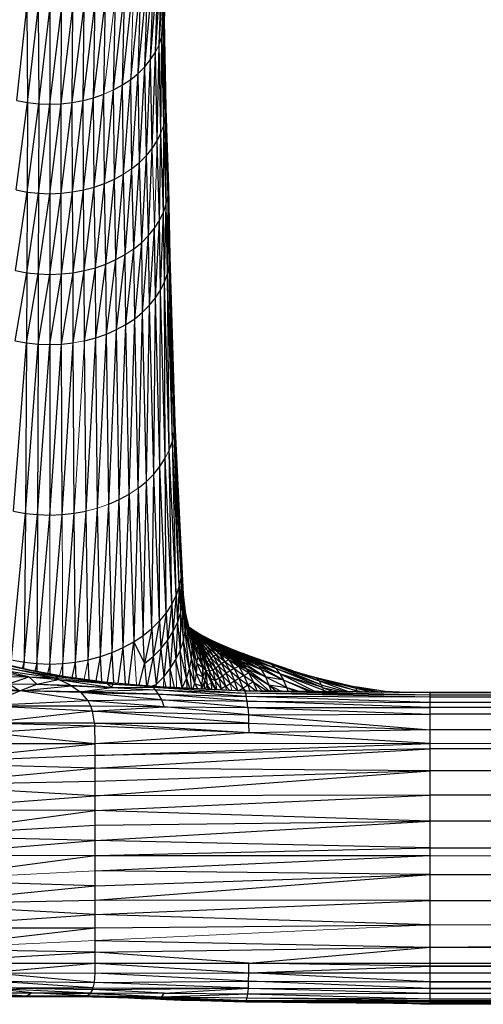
# Model space of a CAD drawing. Header units: millimetres. Extents: x 0 to 1300, y 1 to 464.
# Tile 8 of 52: x 336 to 393, y 1 to 121. Entities that reach past the tile are written whole.
import ezdxf

# ---------------------------------------------------------------- set-up
doc = ezdxf.new("R2010")
doc.units = ezdxf.units.MM

msp = doc.modelspace()

# ---------------------------------------------------------------- linework, layer by layer
at = {"color": 7, "linetype": 'Continuous', "lineweight": 25}
for p, q in [((353.79, 120.04), (354.32, 132.99)), ((354.32, 132.99), (353.86, 121.05)), ((353.58, 119.05), (354.25, 131.95)), ((353.79, 120.04), (354.25, 131.95)), ((353.25, 118.07), (354.04, 130.93)), ((353.58, 119.05), (354.04, 130.93)), ((352.2, 116.21), (353.21, 128.94)), ((352.78, 117.12), (353.69, 129.92)), ((352.78, 117.12), (353.21, 128.94)), ((353.25, 118.07), (353.69, 129.92)), ((351.5, 115.34), (352.61, 127.99)), ((352.2, 116.21), (352.61, 127.99)), ((350.69, 114.53), (351.88, 127.1)), ((351.5, 115.34), (351.88, 127.1)), ((348.75, 113.11), (350.1, 125.49)), ((349.77, 113.78), (351.04, 126.26)), ((350.69, 114.53), (351.04, 126.26)), ((347.65, 112.51), (349.05, 124.79)), ((347.65, 112.51), (347.91, 124.17)), ((348.75, 113.11), (349.05, 124.79)), ((342.6, 110.97), (344.07, 122.84)), ((343.93, 111.22), (345.4, 123.2)), ((343.93, 111.22), (344.07, 122.84)), ((345.23, 111.56), (346.69, 123.64)), ((345.23, 111.56), (345.4, 123.2)), ((346.47, 112), (346.69, 123.64)), ((335.82, 111.21), (337.06, 122.58)), ((337.06, 122.58), (337.15, 110.97)), ((337.15, 110.97), (338.46, 122.42)), ((338.46, 122.42), (338.51, 110.82)), ((338.51, 110.82), (339.88, 122.37)), ((339.88, 110.77), (341.29, 122.43)), ((339.88, 122.37), (339.88, 110.77)), ((341.24, 110.82), (342.69, 122.58)), ((341.24, 110.82), (341.29, 122.43)), ((342.6, 110.97), (342.69, 122.58)), ((353.79, 120.04), (353.86, 121.05)), ((354.01, 109.24), (353.86, 121.05)), ((353.86, 121.05), (354.08, 110.26)), ((353.58, 119.05), (353.79, 120.04)), ((353.8, 108.23), (353.79, 120.04)), ((354.01, 109.24), (353.79, 120.04)), ((352.99, 106.27), (353.25, 118.07)), ((353.25, 118.07), (353.58, 119.05)), ((353.46, 107.24), (353.25, 118.07)), ((353.46, 107.24), (353.58, 119.05)), ((353.8, 108.23), (353.58, 119.05)), ((352.2, 116.21), (352.78, 117.12)), ((352.39, 105.35), (352.78, 117.12)), ((352.99, 106.27), (352.78, 117.12)), ((351.5, 115.34), (352.2, 116.21)), ((351.68, 104.47), (352.2, 116.21)), ((352.39, 105.35), (352.2, 116.21)), ((349.77, 113.78), (350.69, 114.53)), ((349.92, 102.88), (350.69, 114.53)), ((350.69, 114.53), (351.5, 115.34)), ((350.86, 103.64), (350.69, 114.53)), ((350.86, 103.64), (351.5, 115.34)), ((351.68, 104.47), (351.5, 115.34)), ((348.75, 113.11), (349.77, 113.78)), ((348.89, 102.2), (349.77, 113.78)), ((349.92, 102.88), (349.77, 113.78)), ((345.23, 111.56), (346.47, 112)), ((345.31, 100.63), (346.47, 112)), ((346.57, 101.07), (346.47, 112)), ((346.57, 101.07), (347.65, 112.51)), ((347.65, 112.51), (348.75, 113.11)), ((347.77, 101.59), (347.65, 112.51)), ((347.77, 101.59), (348.75, 113.11)), ((348.89, 102.2), (348.75, 113.11)), ((335.75, 100.27), (337.15, 110.97)), ((335.82, 111.21), (337.15, 110.97)), ((337.15, 110.97), (337.11, 100.02)), ((337.11, 100.02), (338.51, 110.82)), ((337.15, 110.97), (338.51, 110.82)), ((338.51, 110.82), (338.48, 99.87)), ((338.51, 110.82), (339.88, 110.77)), ((339.87, 99.82), (341.24, 110.82)), ((339.88, 110.77), (341.24, 110.82)), ((341.24, 110.82), (342.6, 110.97)), ((341.27, 99.87), (341.24, 110.82)), ((341.27, 99.87), (342.6, 110.97)), ((342.6, 110.97), (343.93, 111.22)), ((342.64, 100.03), (342.6, 110.97)), ((342.64, 100.03), (343.93, 111.22)), ((343.93, 111.22), (345.23, 111.56)), ((344, 100.28), (343.93, 111.22)), ((344, 100.28), (345.23, 111.56)), ((345.31, 100.63), (345.23, 111.56)), ((338.48, 99.87), (339.88, 110.77)), ((339.88, 110.77), (339.87, 99.82)), ((354.01, 109.24), (354.08, 110.26)), ((354.34, 99.59), (354.08, 110.26)), ((354.08, 110.26), (354.41, 100.63)), ((353.8, 108.23), (354.01, 109.24)), ((354.12, 98.55), (354.01, 109.24)), ((354.34, 99.59), (354.01, 109.24)), ((352.99, 106.27), (353.46, 107.24)), ((353.29, 96.55), (353.46, 107.24)), ((353.77, 97.54), (353.46, 107.24)), ((353.77, 97.54), (353.8, 108.23)), ((354.12, 98.55), (353.8, 108.23)), ((352.39, 105.35), (352.99, 106.27)), ((353.29, 96.55), (352.99, 106.27)), ((351.68, 104.47), (352.39, 105.35)), ((351.96, 94.7), (352.39, 105.35)), ((349.92, 102.88), (350.86, 103.64)), ((350.16, 93.08), (350.86, 103.64)), ((350.86, 103.64), (351.68, 104.47)), ((351.11, 93.86), (350.86, 103.64)), ((351.11, 93.86), (351.68, 104.47)), ((351.96, 94.7), (351.68, 104.47)), ((349.1, 92.38), (349.92, 102.88)), ((350.16, 93.08), (349.92, 102.88)), ((346.57, 101.07), (347.77, 101.59)), ((346.73, 91.22), (347.77, 101.59)), ((347.77, 101.59), (348.89, 102.2)), ((347.95, 91.76), (347.77, 101.59)), ((347.95, 91.76), (348.89, 102.2)), ((349.1, 92.38), (348.89, 102.2)), ((335.66, 90.41), (337.11, 100.02)), ((335.75, 100.27), (337.11, 100.02)), ((337.11, 100.02), (337.04, 90.15)), ((337.11, 100.02), (338.48, 99.87)), ((341.27, 99.87), (342.64, 100.03)), ((341.3, 90), (342.64, 100.03)), ((342.64, 100.03), (344, 100.28)), ((342.71, 90.16), (342.64, 100.03)), ((342.71, 90.16), (344, 100.28)), ((344, 100.28), (345.31, 100.63)), ((344.09, 90.42), (344, 100.28)), ((344.09, 90.42), (345.31, 100.63)), ((345.31, 100.63), (346.57, 101.07)), ((345.44, 90.77), (345.31, 100.63)), ((345.44, 90.77), (346.57, 101.07)), ((346.73, 91.22), (346.57, 101.07)), ((354.48, 91.1), (354.41, 100.63)), ((354.41, 100.63), (354.55, 92.16)), ((337.04, 90.15), (338.48, 99.87)), ((338.48, 99.87), (338.45, 90)), ((338.45, 90), (339.87, 99.82)), ((338.48, 99.87), (339.87, 99.82)), ((339.87, 99.82), (341.27, 99.87)), ((339.87, 89.94), (341.27, 99.87)), ((339.87, 99.82), (339.87, 89.94)), ((341.3, 90), (341.27, 99.87)), ((354.12, 98.55), (354.34, 99.59)), ((354.27, 90.06), (354.34, 99.59)), ((354.48, 91.1), (354.34, 99.59)), ((353.29, 96.55), (353.77, 97.54)), ((353.43, 88.04), (353.77, 97.54)), ((353.77, 97.54), (354.12, 98.55)), ((353.91, 89.03), (353.77, 97.54)), ((353.91, 89.03), (354.12, 98.55)), ((354.27, 90.06), (354.12, 98.55)), ((352.69, 95.6), (353.29, 96.55)), ((352.81, 87.08), (353.29, 96.55)), ((353.43, 88.04), (353.29, 96.55)), ((351.96, 94.7), (352.69, 95.6)), ((352.08, 86.17), (352.69, 95.6)), ((352.81, 87.08), (352.69, 95.6)), ((351.11, 93.86), (351.96, 94.7)), ((351.22, 85.32), (351.96, 94.7)), ((352.08, 86.17), (351.96, 94.7)), ((349.19, 83.82), (350.16, 93.08)), ((350.16, 93.08), (351.11, 93.86)), ((350.26, 84.53), (350.16, 93.08)), ((350.26, 84.53), (351.11, 93.86)), ((351.22, 85.32), (351.11, 93.86)), ((346.73, 91.22), (347.95, 91.76)), ((346.8, 82.65), (347.95, 91.76)), ((347.95, 91.76), (349.1, 92.38)), ((348.03, 83.2), (347.95, 91.76)), ((348.03, 83.2), (349.1, 92.38)), ((349.19, 83.82), (349.1, 92.38)), ((354.48, 91.1), (354.55, 92.16)), ((355.09, 70.65), (354.55, 92.16)), ((354.55, 92.16), (355.16, 71.75)), ((335.66, 90.41), (337.04, 90.15)), ((342.71, 90.16), (344.09, 90.42)), ((342.74, 81.58), (344.09, 90.42)), ((344.09, 90.42), (345.44, 90.77)), ((344.13, 81.84), (344.09, 90.42)), ((344.13, 81.84), (345.44, 90.77)), ((345.44, 90.77), (346.73, 91.22)), ((345.49, 82.2), (345.44, 90.77)), ((345.49, 82.2), (346.73, 91.22)), ((346.8, 82.65), (346.73, 91.22)), ((354.27, 90.06), (354.48, 91.1)), ((354.86, 69.57), (354.48, 91.1)), ((355.09, 70.65), (354.48, 91.1)), ((335.61, 81.83), (337.04, 90.15)), ((337.04, 90.15), (337.01, 81.57)), ((337.01, 81.57), (338.45, 90)), ((337.04, 90.15), (338.45, 90)), ((338.45, 90), (338.44, 81.42)), ((338.44, 81.42), (339.87, 89.94)), ((338.45, 90), (339.87, 89.94)), ((339.87, 89.94), (341.3, 90)), ((339.87, 81.36), (341.3, 90)), ((339.87, 89.94), (339.87, 81.36)), ((341.3, 90), (342.71, 90.16)), ((341.31, 81.42), (341.3, 90)), ((341.31, 81.42), (342.71, 90.16)), ((342.74, 81.58), (342.71, 90.16)), ((353.91, 89.03), (354.27, 90.06)), ((354.49, 68.5), (354.27, 90.06)), ((354.86, 69.57), (354.27, 90.06)), ((352.81, 87.08), (353.43, 88.04)), ((353.35, 66.46), (353.43, 88.04)), ((353.43, 88.04), (353.91, 89.03)), ((353.99, 67.46), (353.43, 88.04)), ((353.99, 67.46), (353.91, 89.03)), ((354.49, 68.5), (353.91, 89.03)), ((352.08, 86.17), (352.81, 87.08)), ((352.58, 65.51), (352.81, 87.08)), ((353.35, 66.46), (352.81, 87.08)), ((351.22, 85.32), (352.08, 86.17)), ((351.69, 64.63), (352.08, 86.17)), ((352.58, 65.51), (352.08, 86.17)), ((349.19, 83.82), (350.26, 84.53)), ((349.58, 63.07), (350.26, 84.53)), ((350.26, 84.53), (351.22, 85.32)), ((350.69, 63.81), (350.26, 84.53)), ((350.69, 63.81), (351.22, 85.32)), ((351.69, 64.63), (351.22, 85.32)), ((346.8, 82.65), (348.03, 83.2)), ((347.08, 61.85), (348.03, 83.2)), ((348.03, 83.2), (349.19, 83.82)), ((348.37, 62.42), (348.03, 83.2)), ((348.37, 62.42), (349.19, 83.82)), ((349.58, 63.07), (349.19, 83.82)), ((344.13, 81.84), (345.49, 82.2)), ((344.31, 61.01), (345.49, 82.2)), ((345.49, 82.2), (346.8, 82.65)), ((345.72, 61.38), (345.49, 82.2)), ((345.72, 61.38), (346.8, 82.65)), ((347.08, 61.85), (346.8, 82.65)), ((335.43, 61), (337.01, 81.57)), ((335.61, 81.83), (337.01, 81.57)), ((337.01, 81.57), (336.89, 60.73)), ((336.89, 60.73), (338.44, 81.42)), ((337.01, 81.57), (338.44, 81.42)), ((338.44, 81.42), (338.37, 60.57)), ((338.37, 60.57), (339.87, 81.36)), ((338.44, 81.42), (339.87, 81.36)), ((339.87, 81.36), (341.31, 81.42)), ((339.87, 60.51), (341.31, 81.42)), ((339.87, 81.36), (339.87, 60.51)), ((341.31, 81.42), (342.74, 81.58)), ((341.37, 60.57), (341.31, 81.42)), ((341.37, 60.57), (342.74, 81.58)), ((342.85, 60.74), (342.74, 81.58)), ((344.31, 61.01), (344.13, 81.84)), ((355.09, 70.65), (355.16, 71.75)), ((355.16, 71.75), (355.95, 53.01)), ((355.16, 71.75), (356.03, 54.17)), ((354.86, 69.57), (355.09, 70.65)), ((355.71, 51.86), (355.09, 70.65)), ((355.95, 53.01), (355.09, 70.65)), ((354.49, 68.5), (354.86, 69.57)), ((355.32, 50.73), (354.86, 69.57)), ((355.71, 51.86), (354.86, 69.57)), ((353.35, 66.46), (353.99, 67.46)), ((354.11, 48.58), (353.99, 67.46)), ((354.79, 49.63), (353.99, 67.46)), ((354.79, 49.63), (354.49, 68.5)), ((355.32, 50.73), (354.49, 68.5)), ((352.58, 65.51), (353.35, 66.46)), ((353.3, 47.58), (353.35, 66.46)), ((354.11, 48.58), (353.35, 66.46)), ((351.69, 64.63), (352.58, 65.51)), ((352.36, 46.64), (352.58, 65.51)), ((353.3, 47.58), (352.58, 65.51)), ((350.69, 63.81), (351.69, 64.63)), ((351.3, 45.78), (351.69, 64.63)), ((352.36, 46.64), (351.69, 64.63)), ((348.37, 62.42), (349.58, 63.07)), ((348.85, 44.31), (349.58, 63.07)), ((349.58, 63.07), (350.13, 45)), ((350.69, 63.81), (350.13, 45)), ((350.69, 63.81), (351.3, 45.78)), ((346.05, 43.21), (347.08, 61.85)), ((347.08, 61.85), (348.37, 62.42)), ((347.49, 43.71), (347.08, 61.85)), ((347.49, 43.71), (348.37, 62.42)), ((348.85, 44.31), (348.37, 62.42)), ((335.18, 42.81), (336.89, 60.73)), ((335.43, 61), (336.89, 60.73)), ((336.89, 60.73), (336.72, 42.53)), ((336.72, 42.53), (338.37, 60.57)), ((336.89, 60.73), (338.37, 60.57)), ((338.37, 60.57), (338.29, 42.35)), ((338.29, 42.35), (339.87, 60.51)), ((338.37, 60.57), (339.87, 60.51)), ((339.87, 60.51), (341.37, 60.57)), ((339.87, 42.29), (341.37, 60.57)), ((341.37, 60.57), (342.85, 60.74)), ((341.45, 42.35), (342.85, 60.74)), ((342.85, 60.74), (344.31, 61.01)), ((343.02, 42.53), (342.85, 60.74)), ((343.02, 42.53), (344.31, 61.01)), ((344.56, 42.82), (344.31, 61.01)), ((344.56, 42.82), (345.72, 61.38)), ((346.05, 43.21), (345.72, 61.38)), ((355.95, 53.01), (355.71, 51.86)), ((355.95, 53.01), (355.87, 48.48)), ((355.95, 53.01), (356.03, 54.17)), ((355.95, 53.01), (356.11, 49.64)), ((356.11, 49.64), (356.03, 54.17)), ((356.03, 54.17), (356.19, 50.81)), ((355.71, 51.86), (355.32, 50.73)), ((355.71, 51.86), (355.48, 47.34)), ((355.71, 51.86), (355.87, 48.48)), ((355.32, 50.73), (354.79, 49.63)), ((355.32, 50.73), (354.94, 46.24)), ((355.32, 50.73), (355.48, 47.34)), ((356.11, 49.64), (356.19, 50.81)), ((356.48, 48.41), (356.16, 51.43)), ((356.45, 46.3), (356.19, 50.81)), ((356.53, 47.48), (356.19, 50.81)), ((356.19, 50.81), (356.48, 48.41)), ((354.79, 49.63), (354.11, 48.58)), ((354.79, 49.63), (354.26, 45.17)), ((354.79, 49.63), (354.94, 46.24)), ((355.87, 48.48), (356.11, 49.64)), ((356.21, 45.12), (356.11, 49.64)), ((356.11, 49.64), (356.45, 46.3)), ((354.11, 48.58), (353.3, 47.58)), ((354.11, 48.58), (353.44, 44.16)), ((354.11, 48.58), (354.26, 45.17)), ((355.48, 47.34), (355.87, 48.48)), ((355.87, 48.48), (355.82, 43.97)), ((355.87, 48.48), (356.21, 45.12)), ((357.08, 46.14), (356.45, 48.74)), ((357.31, 44.94), (356.46, 48.65)), ((356.53, 47.48), (356.48, 48.41)), ((356.57, 47.23), (356.48, 48.41)), ((357.27, 44.11), (356.48, 48.41)), ((356.48, 48.41), (357.31, 44.94)), ((353.3, 47.58), (352.36, 46.64)), ((353.3, 47.58), (352.5, 43.22)), ((353.3, 47.58), (353.44, 44.16)), ((354.94, 46.24), (355.48, 47.34)), ((355.48, 47.34), (355.29, 42.85)), ((355.48, 47.34), (355.82, 43.97)), ((356.45, 46.3), (356.53, 47.48)), ((356.45, 46.3), (356.57, 47.23)), ((356.57, 47.23), (356.53, 47.48)), ((357.19, 42.9), (356.57, 47.23)), ((356.57, 47.23), (357.27, 44.11)), ((350.13, 45), (351.3, 45.78)), ((351.3, 45.78), (352.36, 46.64)), ((351.44, 42.35), (351.3, 45.78)), ((352.36, 46.64), (351.44, 42.35)), ((352.36, 46.64), (352.5, 43.22)), ((354.26, 45.17), (354.94, 46.24)), ((354.94, 46.24), (354.61, 41.77)), ((354.94, 46.24), (355.29, 42.85)), ((356.21, 45.12), (356.45, 46.3)), ((356.96, 41.7), (356.45, 46.3)), ((356.45, 46.3), (357.19, 42.9)), ((357.07, 46.67), (356.92, 46.78)), ((357.55, 46.26), (356.92, 46.77)), ((357.73, 46.21), (356.93, 46.77)), ((356.93, 46.73), (356.98, 46.69)), ((356.93, 46.73), (356.98, 46.69)), ((357.38, 45.59), (356.94, 46.72)), ((356.94, 46.71), (357.58, 46.1)), ((357.58, 46.1), (356.98, 46.69)), ((356.98, 46.69), (358, 45.82)), ((356.98, 46.69), (357.55, 46.26)), ((356.98, 46.59), (357.37, 46.16)), ((357.74, 44.39), (356.98, 46.52)), ((357.29, 46.15), (357.03, 46.47)), ((357.16, 46.28), (357.04, 46.46)), ((357.04, 46.44), (357.67, 45.25)), ((357.55, 46.26), (357.07, 46.67)), ((358.21, 45.82), (357.07, 46.67)), ((357.73, 46.21), (357.07, 46.67)), ((357.07, 46.42), (357.29, 46.15)), ((357.31, 44.94), (357.08, 46.14)), ((357.97, 43.17), (357.08, 46.14)), ((357.74, 44.39), (357.08, 46.14)), ((357.1, 46.31), (357.99, 44.47)), ((357.16, 46.28), (357.51, 45.82)), ((357.16, 46.28), (357.85, 45.03)), ((357.16, 46.28), (357.29, 46.15)), ((357.29, 46.15), (357.37, 46.16)), ((357.51, 45.82), (357.29, 46.15)), ((357.29, 46.15), (358.14, 45.1)), ((357.85, 45.03), (357.29, 45.98)), ((357.46, 45.69), (357.3, 45.96)), ((357.46, 45.69), (357.34, 45.88)), ((357.37, 46.16), (358.14, 45.1)), ((357.37, 46.16), (358.25, 45.26)), ((357.37, 46.16), (357.58, 46.1)), ((357.98, 46.07), (357.39, 46.45)), ((358.49, 45.75), (357.4, 46.44)), ((357.85, 45.03), (357.51, 45.82)), ((358.06, 44.92), (357.51, 45.82)), ((357.51, 45.82), (358.8, 43.98)), ((357.51, 45.82), (358.14, 45.1)), ((358, 45.82), (357.55, 46.26)), ((358.66, 45.41), (357.55, 46.26)), ((357.55, 46.26), (358.21, 45.82)), ((358.25, 45.26), (357.58, 46.1)), ((357.58, 46.1), (358.42, 45.36)), ((357.58, 46.1), (358, 45.82)), ((358.21, 45.82), (357.73, 46.21)), ((358.97, 45.39), (357.73, 46.21)), ((358.49, 45.75), (357.73, 46.21)), ((358.49, 45.75), (357.98, 46.07)), ((358.86, 45.58), (357.98, 46.07)), ((358.42, 45.36), (358, 45.82)), ((358, 45.82), (359.09, 44.96)), ((358, 45.82), (358.66, 45.41)), ((358.66, 45.41), (358.21, 45.82)), ((359.42, 45), (358.21, 45.82)), ((358.21, 45.82), (358.97, 45.39)), ((348.85, 44.31), (350.13, 45)), ((349.5, 39.84), (350.13, 45)), ((350.13, 45), (351.44, 42.35)), ((353.44, 44.16), (354.26, 45.17)), ((354.26, 45.17), (353.8, 40.75)), ((354.26, 45.17), (354.61, 41.77)), ((355.82, 43.97), (356.21, 45.12)), ((356.58, 40.52), (356.21, 45.12)), ((356.96, 41.7), (356.21, 45.12)), ((357.27, 44.11), (357.31, 44.94)), ((357.86, 42.39), (357.31, 44.94)), ((357.31, 44.94), (357.97, 43.17)), ((357.74, 44.39), (357.38, 45.59)), ((357.38, 45.59), (358.11, 44.13)), ((357.38, 45.59), (357.99, 44.47)), ((357.46, 45.69), (357.45, 45.67)), ((357.51, 45.56), (357.46, 45.69)), ((357.67, 45.25), (357.99, 44.47)), ((357.85, 45.03), (358.24, 43.73)), ((357.85, 45.03), (358.56, 43.25)), ((357.85, 45.03), (359.1, 42.53)), ((357.85, 45.03), (358.54, 43.98)), ((357.85, 45.03), (358.06, 44.92)), ((357.85, 45.03), (358.48, 44.09)), ((358.48, 44.09), (358.06, 44.92)), ((358.06, 44.92), (358.8, 43.98)), ((358.14, 45.1), (358.25, 45.26)), ((358.99, 44.18), (358.14, 45.1)), ((358.14, 45.1), (358.8, 43.98)), ((358.25, 45.26), (358.42, 45.36)), ((358.99, 44.18), (358.25, 45.26)), ((358.25, 45.26), (359.21, 44.36)), ((359.21, 44.36), (358.42, 45.36)), ((358.42, 45.36), (359.49, 44.49)), ((358.42, 45.36), (359.09, 44.96)), ((358.97, 45.39), (358.49, 45.75)), ((359.82, 44.95), (358.49, 45.75)), ((359.35, 45.29), (358.49, 45.75)), ((359.09, 44.96), (358.66, 45.41)), ((359.84, 44.57), (358.66, 45.41)), ((358.66, 45.41), (359.42, 45)), ((359.84, 45.1), (358.85, 45.59)), ((359.35, 45.29), (358.86, 45.58)), ((360.32, 44.83), (358.86, 45.58)), ((359.84, 45.1), (358.86, 45.58)), ((359.42, 45), (358.97, 45.39)), ((360.26, 44.59), (358.97, 45.39)), ((358.97, 45.39), (359.82, 44.95)), ((359.49, 44.49), (359.09, 44.96)), ((359.09, 44.96), (360.24, 44.12)), ((359.09, 44.96), (359.84, 44.57)), ((359.82, 44.95), (359.35, 45.29)), ((359.35, 45.29), (362.59, 43.43)), ((360.32, 44.83), (359.35, 45.29)), ((362.21, 43.78), (359.35, 45.29)), ((359.84, 44.57), (359.42, 45)), ((360.68, 44.19), (359.42, 45)), ((359.42, 45), (360.26, 44.59)), ((360.94, 44.61), (359.71, 45.16)), ((360.26, 44.59), (359.82, 44.95)), ((362.96, 43.05), (359.82, 44.95)), ((359.82, 44.95), (362.59, 43.43)), ((359.84, 45.1), (360.32, 44.83)), ((361.38, 44.37), (359.84, 45.1)), ((360.94, 44.61), (359.84, 45.1)), ((360.24, 44.12), (359.84, 44.57)), ((361.07, 43.76), (359.84, 44.57)), ((359.84, 44.57), (360.68, 44.19)), ((360.68, 44.19), (360.26, 44.59)), ((363.3, 42.64), (360.26, 44.59)), ((360.26, 44.59), (362.96, 43.05)), ((361.81, 44.09), (360.32, 44.83)), ((361.38, 44.37), (360.32, 44.83)), ((360.68, 44.73), (363.78, 43.46)), ((364.14, 43.25), (360.84, 44.66)), ((360.94, 44.61), (361.38, 44.37)), ((360.94, 44.61), (364.48, 43)), ((364.14, 43.25), (360.94, 44.61)), ((346.05, 43.21), (347.49, 43.71)), ((346.92, 40.07), (347.49, 43.71)), ((347.49, 43.71), (348.85, 44.31)), ((347.72, 40), (347.49, 43.71)), ((348.25, 39.95), (348.85, 44.31)), ((349.14, 39.87), (348.85, 44.31)), ((352.5, 43.22), (353.44, 44.16)), ((353.44, 44.16), (352.87, 39.79)), ((353.44, 44.16), (353.8, 40.75)), ((355.29, 42.85), (355.82, 43.97)), ((356.58, 40.52), (355.82, 43.97)), ((356.06, 39.4), (355.82, 43.97)), ((357.19, 42.9), (357.27, 44.11)), ((357.27, 44.11), (357.78, 41.15)), ((357.27, 44.11), (357.86, 42.39)), ((357.97, 43.17), (357.74, 44.39)), ((357.74, 44.39), (358.48, 42.66)), ((357.74, 44.39), (358.11, 44.13)), ((358.11, 44.13), (357.99, 44.47)), ((358.17, 43.89), (358.11, 44.13)), ((358.24, 43.73), (358.17, 43.89)), ((358.24, 43.73), (358.22, 43.7)), ((358.36, 43.15), (358.24, 43.73)), ((358.48, 44.09), (358.54, 43.98)), ((359.36, 42.79), (358.48, 44.09)), ((358.48, 44.09), (358.8, 43.98)), ((358.54, 43.98), (359.36, 42.79)), ((358.54, 43.98), (359.1, 42.53)), ((358.99, 44.18), (358.8, 43.98)), ((359.36, 42.79), (358.8, 43.98)), ((358.99, 44.18), (359.21, 44.36)), ((358.99, 44.18), (359.62, 43.04)), ((359.9, 43.27), (358.99, 44.18)), ((359.21, 44.36), (359.49, 44.49)), ((359.9, 43.27), (359.21, 44.36)), ((359.21, 44.36), (360.23, 43.48)), ((360.23, 43.48), (359.49, 44.49)), ((359.49, 44.49), (360.61, 43.64)), ((359.49, 44.49), (360.24, 44.12)), ((359.9, 43.27), (360.23, 43.48)), ((360.23, 43.48), (360.61, 43.64)), ((360.88, 42.36), (360.23, 43.48)), ((360.23, 43.48), (361.3, 42.6)), ((360.61, 43.64), (360.24, 44.12)), ((360.24, 44.12), (361.43, 43.3)), ((360.24, 44.12), (361.07, 43.76)), ((361.3, 42.6), (360.61, 43.64)), ((360.61, 43.64), (360.87, 43.45)), ((360.61, 43.64), (361.43, 43.3)), ((361.07, 43.76), (360.68, 44.19)), ((363.63, 42.19), (360.68, 44.19)), ((360.68, 44.19), (363.3, 42.64)), ((361.3, 42.6), (360.87, 43.45)), ((360.87, 43.45), (361.78, 42.81)), ((360.87, 43.45), (361.43, 43.3)), ((361.43, 43.3), (361.07, 43.76)), ((363.94, 41.71), (361.07, 43.76)), ((361.07, 43.76), (363.63, 42.19)), ((361.38, 44.37), (361.81, 44.09)), ((364.81, 42.71), (361.38, 44.37)), ((364.48, 43), (361.38, 44.37)), ((361.81, 44.09), (362.21, 43.78)), ((365.13, 42.39), (361.81, 44.09)), ((364.81, 42.71), (361.81, 44.09)), ((362.18, 44.11), (363.4, 43.64)), ((362.21, 43.78), (362.59, 43.43)), ((365.43, 42.03), (362.21, 43.78)), ((365.13, 42.39), (362.21, 43.78)), ((362.59, 43.43), (362.96, 43.05)), ((362.59, 43.43), (365.72, 41.63)), ((365.43, 42.03), (362.59, 43.43)), ((363.4, 43.64), (363.78, 43.46)), ((367, 42.24), (363.4, 43.64)), ((363.4, 43.64), (366.4, 42.56)), ((363.78, 43.46), (364.14, 43.25)), ((367, 42.24), (363.78, 43.46)), ((341.05, 40.74), (331.32, 42.84)), ((337.43, 41.54), (332.89, 42.62)), ((335.18, 42.81), (336.72, 42.53)), ((336.72, 42.53), (336.5, 41.77)), ((336.7, 41.72), (336.72, 42.53)), ((336.72, 42.53), (338.29, 42.35)), ((338.29, 42.35), (338.03, 41.43)), ((338.29, 42.35), (338.27, 41.39)), ((338.29, 42.35), (339.87, 42.29)), ((339.87, 42.29), (339.57, 41.15)), ((339.87, 42.29), (341.45, 42.35)), ((339.87, 42.29), (339.87, 41.1)), ((341.45, 42.35), (343.02, 42.53)), ((341.48, 40.8), (341.45, 42.35)), ((342.61, 40.63), (343.02, 42.53)), ((343.02, 42.53), (344.56, 42.82)), ((343.08, 40.57), (343.02, 42.53)), ((344.56, 42.82), (346.05, 43.21)), ((344.67, 40.36), (344.56, 42.82)), ((345.53, 40.25), (346.05, 43.21)), ((346.22, 40.16), (346.05, 43.21)), ((350.81, 39.72), (351.44, 42.35)), ((351.44, 42.35), (352.5, 43.22)), ((351.44, 42.35), (351.7, 39.65)), ((352.5, 43.22), (351.77, 39.64)), ((352.5, 43.22), (352.87, 39.79)), ((354.61, 41.77), (355.29, 42.85)), ((356.06, 39.4), (355.29, 42.85)), ((356.96, 41.7), (357.19, 42.9)), ((357.19, 42.9), (357.56, 39.93)), ((357.19, 42.9), (357.78, 41.15)), ((357.86, 42.39), (357.78, 41.15)), ((357.86, 42.39), (357.97, 43.17)), ((357.86, 42.39), (358.59, 40.72)), ((357.86, 42.39), (358.58, 41.86)), ((357.97, 43.17), (358.58, 41.86)), ((358.48, 42.66), (358.36, 43.15)), ((358.58, 41.86), (358.48, 42.66)), ((358.53, 42.31), (358.51, 42.41)), ((358.53, 42.31), (358.52, 42.3)), ((358.53, 42.31), (358.56, 43.25)), ((358.57, 41.9), (358.53, 42.31)), ((358.53, 42.31), (358.97, 41.5)), ((358.56, 43.25), (358.97, 41.5)), ((358.56, 43.25), (359.39, 41.44)), ((359.1, 42.53), (359.36, 42.79)), ((359.1, 42.53), (359.39, 41.44)), ((359.1, 42.53), (359.8, 41.55)), ((359.36, 42.79), (359.62, 43.04)), ((359.8, 41.55), (359.36, 42.79)), ((360.15, 41.83), (359.36, 42.79)), ((359.9, 43.27), (359.62, 43.04)), ((360.15, 41.83), (359.62, 43.04)), ((359.62, 43.04), (360.5, 42.1)), ((359.9, 43.27), (360.5, 42.1)), ((360.88, 42.36), (359.9, 43.27)), ((360.88, 42.36), (360.5, 42.1)), ((360.88, 42.36), (361.3, 42.6)), ((360.88, 42.36), (361.45, 41.17)), ((361.92, 41.47), (360.88, 42.36)), ((361.3, 42.6), (361.78, 42.81)), ((361.92, 41.47), (361.3, 42.6)), ((361.3, 42.6), (362.43, 41.75)), ((361.43, 43.3), (361.78, 42.81)), ((361.43, 43.3), (363.94, 41.71)), ((361.78, 42.81), (362.43, 41.75)), ((361.78, 42.81), (362.99, 41.99)), ((361.78, 42.81), (363.94, 41.71)), ((362.96, 43.05), (363.3, 42.64)), ((362.96, 43.05), (365.72, 41.63)), ((363.63, 42.19), (363.3, 42.64)), ((363.3, 42.64), (365.72, 41.63)), ((363.94, 41.71), (363.63, 42.19)), ((363.63, 42.19), (366.26, 40.74)), ((364.14, 43.25), (364.48, 43)), ((367, 42.24), (364.14, 43.25)), ((364.48, 43), (364.81, 42.71)), ((367.53, 41.76), (364.48, 43)), ((364.81, 42.71), (365.13, 42.39)), ((368.02, 41.12), (364.81, 42.71)), ((367.53, 41.76), (364.81, 42.71)), ((365.13, 42.39), (365.43, 42.03)), ((368.02, 41.12), (365.13, 42.39)), ((367, 42.24), (366.4, 42.56)), ((369.61, 41.48), (366.4, 42.56)), ((367, 42.24), (367.53, 41.76)), ((373.09, 39.76), (367, 42.24)), ((367, 42.24), (372.84, 40.24)), ((367, 42.24), (369.61, 41.48)), ((330.25, 41.7), (337.3, 40.74)), ((337.3, 40.74), (332.75, 41.75)), ((332.75, 41.75), (340.39, 40.6)), ((340.39, 40.6), (335.07, 41.74)), ((335.07, 41.74), (341.05, 40.74)), ((336.84, 41.65), (337.43, 41.54)), ((341.98, 40.71), (336.9, 41.63)), ((341.53, 40.77), (336.97, 41.62)), ((341.3, 40.76), (337.19, 41.57)), ((341.98, 40.71), (337.43, 41.54)), ((353.8, 40.75), (354.61, 41.77)), ((355.14, 39.44), (354.61, 41.77)), ((354.62, 39.47), (354.61, 41.77)), ((356.58, 40.52), (356.96, 41.7)), ((356.96, 41.7), (357.56, 39.93)), ((356.96, 41.7), (357.15, 39.34)), ((357.78, 41.15), (357.56, 39.93)), ((357.78, 41.15), (358.46, 39.59)), ((357.78, 41.15), (358.59, 40.72)), ((358.59, 40.72), (358.58, 41.86)), ((358.58, 41.83), (358.58, 41.85)), ((358.58, 41.83), (358.59, 40.72)), ((358.97, 41.5), (358.58, 41.83)), ((358.58, 41.83), (358.58, 41.82)), ((358.58, 41.83), (358.58, 41.82)), ((358.58, 41.83), (358.58, 41.82)), ((358.58, 41.83), (358.58, 41.82)), ((358.58, 41.83), (358.58, 41.82)), ((358.58, 41.83), (358.58, 41.82)), ((358.97, 41.5), (358.59, 40.72)), ((358.97, 41.5), (358.83, 40.24)), ((358.97, 41.5), (359.11, 39.72)), ((359.64, 39.99), (358.97, 41.5)), ((359.57, 40.5), (358.97, 41.5)), ((359.39, 41.44), (358.97, 41.5)), ((359.8, 41.55), (359.39, 41.44)), ((359.57, 40.5), (359.39, 41.44)), ((360.12, 40.27), (359.39, 41.44)), ((359.8, 41.55), (360.15, 41.83)), ((359.8, 41.55), (360.12, 40.27)), ((360.57, 40.57), (359.8, 41.55)), ((360.15, 41.83), (360.5, 42.1)), ((360.57, 40.57), (360.15, 41.83)), ((361, 40.87), (360.15, 41.83)), ((361, 40.87), (360.5, 42.1)), ((360.5, 42.1), (361.45, 41.17)), ((361, 40.87), (361.45, 41.17)), ((361.92, 41.47), (361.45, 41.17)), ((361.92, 39.92), (361.45, 41.17)), ((361.45, 41.17), (362.45, 40.26)), ((362.43, 41.75), (361.92, 41.47)), ((361.92, 41.47), (362.45, 40.26)), ((361.92, 41.47), (363, 40.59)), ((362.99, 41.99), (362.43, 41.75)), ((362.43, 41.75), (363, 40.59)), ((362.43, 41.75), (363.59, 40.92)), ((362.99, 41.99), (363.59, 40.92)), ((362.99, 41.99), (364.23, 41.21)), ((363.94, 41.71), (362.99, 41.99)), ((363.59, 40.92), (364.23, 41.21)), ((363.94, 41.71), (364.23, 41.21)), ((363.94, 41.71), (366.67, 39.76)), ((366.26, 40.74), (363.94, 41.71)), ((364.23, 41.21), (364.77, 40.11)), ((364.23, 41.21), (366.73, 38.99)), ((364.23, 41.21), (366.67, 39.76)), ((365.43, 42.03), (365.72, 41.63)), ((368.47, 40.34), (365.43, 42.03)), ((368.02, 41.12), (365.43, 42.03)), ((365.72, 41.63), (366.26, 40.74)), ((368.47, 40.34), (365.72, 41.63)), ((367.53, 41.76), (368.02, 41.12)), ((373.22, 39.43), (367.53, 41.76)), ((373.09, 39.76), (367.53, 41.76)), ((368.02, 41.12), (368.47, 40.34)), ((372.28, 38.94), (368.02, 41.12)), ((373.33, 39.1), (368.02, 41.12)), ((373.22, 39.43), (368.02, 41.12)), ((369.61, 41.48), (372.84, 40.24)), ((369.61, 41.48), (372.54, 40.58)), ((336.18, 39.02), (329.46, 39.75)), ((332.91, 40.77), (337.3, 40.74)), ((334.85, 39.89), (337.3, 40.74)), ((334.85, 39.89), (336.18, 39.02)), ((334.85, 39.89), (338.26, 39.86)), ((336.18, 39.02), (338.26, 39.86)), ((337.3, 40.74), (338.26, 39.86)), ((337.3, 40.74), (340.92, 40.4)), ((337.3, 40.74), (340.39, 40.6)), ((338.26, 39.86), (340.92, 40.4)), ((338.26, 39.86), (342.54, 39.64)), ((338.26, 39.86), (342.41, 39.71)), ((340.39, 40.6), (341.05, 40.74)), ((340.92, 40.4), (340.39, 40.6)), ((342.41, 39.71), (340.92, 40.4)), ((340.92, 40.4), (347.41, 39.43)), ((340.92, 40.4), (346.83, 39.91)), ((341.05, 40.74), (341.3, 40.76)), ((346.83, 39.91), (341.05, 40.74)), ((341.05, 40.74), (346.83, 40.03)), ((341.3, 40.76), (341.53, 40.77)), ((346.83, 40.03), (341.3, 40.76)), ((341.53, 40.77), (346.98, 40.06)), ((346.83, 40.03), (341.53, 40.77)), ((346.83, 40.03), (346.98, 40.06)), ((347.62, 39.84), (346.83, 40.03)), ((346.83, 39.91), (346.83, 40.03)), ((347.41, 39.43), (346.83, 39.91)), ((346.83, 39.91), (347.62, 39.84)), ((347.62, 39.84), (346.98, 40.06)), ((352.55, 39.57), (346.98, 40.06)), ((347.41, 39.43), (347.62, 39.84)), ((352.53, 39.48), (347.62, 39.84)), ((347.62, 39.84), (352.55, 39.57)), ((352.28, 39.59), (352.87, 39.79)), ((352.6, 39.57), (352.87, 39.79)), ((352.86, 39.56), (352.87, 39.79)), ((352.87, 39.79), (353.8, 40.75)), ((352.92, 39.55), (352.87, 39.79)), ((354.1, 39.49), (353.8, 40.75)), ((356.08, 39.4), (356.58, 40.52)), ((356.58, 40.52), (356.98, 39.35)), ((356.58, 40.52), (356.63, 39.37)), ((357.56, 39.93), (357.38, 39.33)), ((357.56, 39.93), (357.95, 39.3)), ((357.56, 39.93), (358.46, 39.59)), ((358.45, 39.28), (358.83, 40.24)), ((358.46, 39.59), (358.59, 40.72)), ((358.59, 40.72), (358.83, 40.24)), ((358.78, 39.26), (358.83, 40.24)), ((358.83, 40.24), (359.11, 39.72)), ((359.57, 40.5), (359.64, 39.99)), ((360.12, 40.27), (359.57, 40.5)), ((360.21, 39.19), (359.57, 40.5)), ((359.69, 39.22), (359.64, 39.99)), ((360.17, 39.19), (359.64, 39.99)), ((360.57, 40.57), (360.12, 40.27)), ((360.12, 40.27), (360.28, 39.19)), ((360.87, 39.27), (360.12, 40.27)), ((360.57, 40.57), (361, 40.87)), ((360.87, 39.27), (360.57, 40.57)), ((361.4, 39.59), (360.57, 40.57)), ((361.4, 39.59), (361, 40.87)), ((361.92, 39.92), (361, 40.87)), ((361.4, 39.59), (361.92, 39.92)), ((361.92, 39.92), (362.45, 40.26)), ((362.8, 39.06), (361.92, 39.92)), ((362.45, 40.26), (363, 40.59)), ((362.86, 39.06), (362.45, 40.26)), ((363, 40.59), (363.59, 40.92)), ((363, 40.59), (363.49, 39.36)), ((363, 40.59), (364.11, 39.74)), ((363.49, 39.36), (364.11, 39.74)), ((363.59, 40.92), (364.11, 39.74)), ((363.59, 40.92), (364.77, 40.11)), ((364.11, 39.74), (364.77, 40.11)), ((364.37, 39.01), (364.11, 39.74)), ((365.12, 39), (364.11, 39.74)), ((364.77, 40.11), (365.22, 39)), ((364.77, 40.11), (365.9, 38.99)), ((364.77, 40.11), (366.54, 38.99)), ((366.26, 40.74), (366.67, 39.76)), ((366.26, 40.74), (368.89, 39.42)), ((368.47, 40.34), (366.26, 40.74)), ((367.01, 38.98), (366.67, 39.76)), ((366.67, 39.76), (367.57, 38.98)), ((366.67, 39.76), (368.14, 38.97)), ((366.67, 39.76), (368.89, 39.42)), ((368.89, 39.42), (368.47, 40.34)), ((371.93, 38.94), (368.47, 40.34)), ((371.6, 38.94), (368.47, 40.34)), ((372.34, 40.67), (377.27, 39.51)), ((372.54, 40.58), (372.44, 40.64)), ((372.44, 40.64), (377.32, 39.37)), ((372.44, 40.64), (377.27, 39.51)), ((372.54, 40.58), (377.41, 39.04)), ((372.84, 40.24), (372.54, 40.58)), ((372.54, 40.58), (377.32, 39.37)), ((372.84, 40.24), (373.09, 39.76)), ((372.84, 40.24), (376.48, 38.9)), ((377.41, 39.04), (372.84, 40.24)), ((373.09, 39.76), (373.22, 39.43)), ((373.09, 39.76), (376.15, 38.9)), ((336.18, 39.02), (330.56, 38.94)), ((331.79, 37.17), (336.18, 39.02)), ((336.18, 39.02), (342.54, 39.64)), ((344.55, 37.82), (336.18, 39.02)), ((343.71, 38.81), (336.18, 39.02)), ((343.6, 38.91), (336.18, 39.02)), ((342.41, 39.71), (347.41, 39.43)), ((342.54, 39.64), (343.6, 38.91)), ((342.54, 39.64), (347.41, 39.43)), ((343.6, 38.91), (347.41, 39.43)), ((352.78, 39.14), (343.6, 38.91)), ((343.71, 38.81), (343.6, 38.91)), ((353.18, 38.6), (343.6, 38.91)), ((353.56, 37.91), (343.71, 38.81)), ((344.55, 37.82), (343.71, 38.81)), ((343.71, 38.81), (353.18, 38.6)), ((347.41, 39.43), (352.53, 39.48)), ((347.41, 39.43), (352.78, 39.14)), ((352.53, 39.48), (352.55, 39.57)), ((352.53, 39.48), (363.8, 38.76)), ((363.74, 38.99), (352.53, 39.48)), ((352.78, 39.14), (352.53, 39.48)), ((363.74, 38.99), (352.55, 39.57)), ((352.55, 39.57), (363.74, 39.01)), ((363.9, 38.35), (352.78, 39.14)), ((352.78, 39.14), (363.8, 38.76)), ((353.18, 38.6), (352.78, 39.14)), ((364.01, 37.76), (353.18, 38.6)), ((353.18, 38.6), (363.9, 38.35)), ((353.56, 37.91), (353.18, 38.6)), ((358.39, 39.28), (358.46, 39.59)), ((359.11, 39.72), (358.89, 39.26)), ((359.11, 39.72), (359.22, 39.24)), ((359.11, 39.72), (359.4, 39.23)), ((359.55, 39.22), (359.11, 39.72)), ((360.87, 39.27), (360.68, 39.17)), ((361.4, 39.59), (360.87, 39.27)), ((360.89, 39.16), (360.87, 39.27)), ((360.97, 39.15), (360.87, 39.27)), ((361.5, 39.12), (361.4, 39.59)), ((361.84, 39.11), (361.4, 39.59)), ((363, 39.05), (363.49, 39.36)), ((363.59, 39.02), (363.49, 39.36)), ((363.49, 39.36), (363.91, 39.01)), ((386.41, 38.81), (363.74, 39.01)), ((363.74, 39.01), (363.74, 38.99)), ((363.74, 38.99), (363.8, 38.76)), ((386.41, 38.48), (363.74, 38.99)), ((386.41, 38.79), (363.74, 38.99)), ((386.41, 38.81), (363.74, 38.99)), ((386.41, 38.81), (363.74, 38.99)), ((386.41, 38.25), (363.8, 38.76)), ((386.41, 38.48), (363.8, 38.76)), ((363.8, 38.76), (363.9, 38.35)), ((369.05, 38.97), (368.89, 39.42)), ((368.89, 39.42), (369.96, 38.96)), ((368.89, 39.42), (370.49, 38.95)), ((373.22, 39.43), (373.33, 39.1)), ((373.22, 39.43), (375.69, 38.91)), ((373.22, 39.43), (374.64, 38.92)), ((373.38, 38.93), (373.33, 39.1)), ((373.33, 39.1), (373.92, 38.92)), ((377.27, 39.51), (377.32, 39.37)), ((377.27, 39.51), (380.49, 38.86)), ((380.9, 38.95), (377.27, 39.51)), ((377.32, 39.37), (377.41, 39.04)), ((377.32, 39.37), (379.21, 38.88)), ((377.32, 39.37), (380.4, 38.86)), ((377.41, 39.04), (377.44, 38.89)), ((378.3, 38.88), (377.41, 39.04)), ((377.41, 39.04), (377.88, 38.89)), ((380.9, 38.95), (380.91, 38.86)), ((380.9, 38.95), (383, 38.84)), ((383.54, 38.84), (380.9, 38.95)), ((380.9, 38.95), (383.16, 38.84)), ((380.9, 38.95), (382.1, 38.85)), ((386.41, 0.81), (386.41, 38.81)), ((913.06, 38.81), (386.41, 38.79)), ((913.06, 38.81), (386.41, 38.81)), ((913.06, 38.81), (386.41, 38.81)), ((913.06, 38.81), (386.41, 38.81)), ((913.06, 38.79), (386.41, 38.79)), ((913.06, 38.79), (386.41, 38.48)), ((344.55, 37.82), (331.79, 37.17)), ((353.56, 37.91), (344.55, 37.82)), ((344.89, 37.16), (344.55, 37.82)), ((353.85, 37.08), (344.55, 37.82)), ((353.85, 37.08), (353.56, 37.91)), ((364.1, 37), (353.56, 37.91)), ((353.56, 37.91), (364.01, 37.76)), ((386.41, 37.59), (363.9, 38.35)), ((386.41, 38.25), (363.9, 38.35)), ((364.01, 37.76), (363.9, 38.35)), ((364.1, 37), (364.01, 37.76)), ((386.41, 36.99), (364.01, 37.76)), ((364.01, 37.76), (386.41, 37.59)), ((913.13, 38.25), (386.41, 38.48)), ((913.13, 38.48), (386.41, 38.48)), ((913.13, 37.59), (386.41, 38.25)), ((913.13, 38.25), (386.41, 38.25)), ((913.13, 36.99), (386.41, 37.59)), ((913.13, 37.59), (386.41, 37.59)), ((345.1, 36.54), (331.79, 37.17)), ((344.89, 37.16), (331.79, 37.17)), ((345.1, 36.54), (332.23, 35.08)), ((345.1, 36.54), (344.89, 37.16)), ((353.85, 37.08), (344.89, 37.16)), ((345.1, 36.54), (353.85, 37.08)), ((345.35, 35.08), (345.1, 36.54)), ((364.19, 35.06), (345.1, 36.54)), ((345.1, 36.54), (364.16, 36.1)), ((364.16, 36.1), (353.85, 37.08)), ((353.85, 37.08), (364.1, 37)), ((364.1, 37), (364.16, 36.1)), ((364.1, 37), (386.41, 36.17)), ((364.1, 37), (386.41, 36.99)), ((364.16, 36.1), (386.41, 36.17)), ((913.13, 36.17), (386.41, 36.99)), ((913.13, 36.99), (386.41, 36.99)), ((913.13, 36.17), (386.41, 36.17)), ((913.13, 36.17), (386.41, 34.26)), ((345.37, 34.69), (332.23, 35.08)), ((345.35, 35.08), (332.23, 35.08)), ((364.21, 33.88), (345.35, 35.08)), ((345.35, 35.08), (364.19, 35.06)), ((345.35, 35.08), (345.37, 34.69)), ((364.16, 36.1), (364.19, 35.06)), ((364.16, 36.1), (386.41, 34.26)), ((364.19, 35.06), (364.21, 33.88)), ((364.19, 35.06), (386.41, 34.26)), ((345.37, 34.69), (332.28, 33.88)), ((345.41, 32.56), (332.28, 33.88)), ((345.41, 32.56), (345.37, 34.69)), ((364.21, 33.88), (345.37, 34.69)), ((364.21, 33.88), (345.41, 32.56)), ((386.41, 34.26), (364.21, 33.88)), ((386.41, 32.57), (364.21, 33.88)), ((913.13, 31.92), (386.41, 34.26)), ((913.06, 32.57), (386.41, 34.26)), ((913.13, 34.26), (386.41, 34.26)), ((345.41, 32.56), (222.15, 32.56)), ((322.58, 30.16), (345.41, 32.56)), ((345.41, 31.12), (386.41, 32.57)), ((386.41, 32.57), (345.41, 32.56)), ((345.41, 5.73), (345.41, 32.56)), ((913.13, 31.92), (386.41, 32.57)), ((345.41, 29.57), (386.41, 31.92)), ((386.41, 31.92), (345.41, 31.12)), ((913.13, 31.92), (386.41, 31.92)), ((386.41, 29.23), (913.13, 31.92)), ((345.41, 31.12), (322.58, 30.16)), ((345.41, 29.57), (322.58, 30.16)), ((322.58, 27.47), (345.41, 29.57)), ((386.41, 29.23), (345.41, 29.57)), ((345.41, 26.2), (386.41, 29.23)), ((386.41, 29.23), (345.41, 27.92)), ((913.13, 29.23), (386.41, 29.23)), ((386.41, 26.25), (913.13, 29.23)), ((345.41, 27.92), (322.58, 27.47)), ((345.41, 26.2), (322.58, 27.47)), ((322.58, 24.45), (345.41, 26.2)), ((345.41, 24.41), (386.41, 26.25)), ((386.41, 26.25), (345.41, 26.2)), ((913.13, 26.25), (386.41, 26.25)), ((386.41, 23.08), (913.13, 26.25)), ((345.41, 24.41), (322.58, 24.45)), ((322.58, 21.26), (345.41, 24.41)), ((386.41, 23.08), (345.41, 24.41)), ((345.41, 20.73), (386.41, 23.08)), ((345.41, 22.58), (386.41, 23.08)), ((386.41, 19.81), (913.13, 23.08)), ((913.13, 23.08), (386.41, 23.08)), ((322.58, 21.26), (345.41, 22.58)), ((345.41, 20.73), (322.58, 21.26)), ((322.58, 18.87), (345.41, 20.73)), ((386.41, 19.81), (345.41, 20.73)), ((345.41, 18.87), (386.41, 19.81)), ((913.13, 16.55), (386.41, 19.81)), ((913.06, 18.87), (386.41, 19.81)), ((386.41, 19.81), (913.13, 19.81)), ((322.58, 15.87), (345.41, 18.87)), ((345.41, 18.87), (386.41, 18.87)), ((345.41, 17.02), (386.41, 18.87)), ((386.41, 18.87), (913.13, 16.55)), ((386.41, 16.55), (345.41, 17.02)), ((345.41, 15.19), (322.58, 15.87)), ((345.41, 15.19), (386.41, 16.55)), ((345.41, 13.41), (386.41, 16.55)), ((386.41, 16.55), (913.13, 16.55)), ((386.41, 13.38), (913.13, 16.55)), ((322.58, 12.94), (345.41, 15.19)), ((322.58, 12.94), (345.41, 13.41)), ((386.41, 13.38), (345.41, 13.41)), ((345.41, 11.69), (386.41, 13.38)), ((386.41, 13.38), (913.13, 13.38)), ((386.41, 10.4), (913.13, 13.38)), ((345.41, 11.69), (322.58, 12.94)), ((322.58, 10.07), (345.41, 11.69)), ((386.41, 10.4), (345.41, 11.69)), ((322.58, 10.07), (345.41, 10.04)), ((322.58, 7.44), (345.41, 10.04)), ((345.41, 10.04), (386.41, 10.4)), ((386.41, 7.7), (913.13, 10.4)), ((345.41, 8.49), (386.41, 7.7)), ((345.41, 7.05), (322.58, 7.44)), ((345.41, 7.05), (386.41, 7.7)), ((364.21, 5.73), (386.41, 7.7)), ((386.41, 7.7), (913.13, 7.7)), ((386.41, 7.7), (913.06, 5.72)), ((322.58, 5.73), (345.41, 7.05)), ((364.21, 5.73), (345.41, 7.05)), ((222.15, 5.73), (364.21, 5.73)), ((332.28, 4.55), (345.41, 5.73)), ((345.4, 4.49), (345.41, 5.73)), ((345.41, 5.73), (364.21, 4.55)), ((364.21, 5.73), (386.41, 5.72)), ((386.41, 5.37), (364.21, 5.73)), ((364.21, 4.55), (364.21, 5.73)), ((364.21, 4.55), (386.41, 5.37)), ((386.41, 5.72), (913.06, 5.72)), ((386.41, 5.72), (913.13, 5.37)), ((386.41, 5.37), (913.13, 5.37)), ((913.13, 4.54), (386.41, 5.37)), ((332.28, 4.55), (345.4, 4.49)), ((345.32, 3.35), (332.28, 4.55)), ((345.32, 3.35), (345.4, 4.49)), ((345.4, 4.49), (364.21, 4.55)), ((364.19, 3.53), (345.4, 4.49)), ((364.19, 3.53), (364.21, 4.55)), ((364.21, 4.55), (386.41, 4.54)), ((386.41, 3.46), (364.21, 4.55)), ((386.41, 4.54), (913.13, 4.54)), ((913.13, 3.46), (386.41, 4.54)), ((332.08, 2.71), (345.19, 2.72)), ((332.08, 2.71), (345.12, 2.52)), ((332.08, 2.71), (344.89, 2.11)), ((337.63, 2.11), (332.08, 2.71)), ((332.23, 3.54), (345.32, 3.35)), ((345.19, 2.72), (332.23, 3.54)), ((344.89, 2.11), (345.12, 2.52)), ((345.12, 2.52), (345.19, 2.72)), ((345.12, 2.52), (364.16, 2.67)), ((353.85, 2.05), (345.12, 2.52)), ((345.19, 2.72), (345.32, 3.35)), ((345.19, 2.72), (364.16, 2.67)), ((345.32, 3.35), (364.19, 3.53)), ((364.16, 2.67), (345.32, 3.35)), ((353.85, 2.05), (364.16, 2.67)), ((364.1, 1.98), (364.16, 2.67)), ((364.16, 2.67), (364.19, 3.53)), ((364.16, 2.67), (386.41, 2.63)), ((364.16, 2.67), (386.41, 2.04)), ((364.19, 3.53), (386.41, 3.46)), ((386.41, 2.63), (364.19, 3.53)), ((386.41, 3.46), (913.13, 3.46)), ((913.13, 2.63), (386.41, 3.46)), ((386.41, 2.63), (913.13, 2.63)), ((913.13, 2.04), (386.41, 2.63)), ((330.97, 1.56), (336.67, 1.66)), ((331.31, 1.67), (337.07, 1.74)), ((331.31, 1.67), (336.67, 1.66)), ((331.79, 2.08), (337.63, 2.11)), ((331.79, 2.08), (337.07, 1.74)), ((336.4, 1.65), (343.6, 1.65)), ((336.67, 1.66), (337.07, 1.74)), ((336.67, 1.66), (343.6, 1.65)), ((337.07, 1.74), (337.63, 2.11)), ((337.07, 1.74), (344.39, 1.74)), ((343.6, 1.65), (337.07, 1.74)), ((337.07, 1.74), (344.25, 1.69)), ((337.63, 2.11), (344.89, 2.11)), ((344.39, 1.74), (337.63, 2.11)), ((337.63, 2.11), (344.79, 2)), ((343.6, 1.65), (344.25, 1.69)), ((343.6, 1.65), (348.17, 1.54)), ((344.25, 1.69), (344.39, 1.74)), ((344.25, 1.69), (353.38, 1.47)), ((348.17, 1.54), (344.25, 1.69)), ((344.39, 1.74), (344.79, 2)), ((344.39, 1.74), (353.56, 1.61)), ((353.38, 1.47), (344.39, 1.74)), ((344.79, 2), (344.89, 2.11)), ((344.79, 2), (353.56, 1.61)), ((344.89, 2.11), (353.85, 2.05)), ((344.89, 2.11), (353.56, 1.61)), ((347.12, 1.57), (349.5, 1.47)), ((348.17, 1.54), (353.38, 1.47)), ((348.17, 1.54), (353.18, 1.39)), ((348.32, 1.54), (349.5, 1.47)), ((348.96, 1.52), (349.63, 1.48)), ((349.35, 1.51), (349.63, 1.48)), ((349.5, 1.47), (349.63, 1.48)), ((349.5, 1.47), (351.73, 1.38)), ((349.63, 1.48), (349.66, 1.5)), ((349.63, 1.48), (352.02, 1.4)), ((349.63, 1.48), (351.73, 1.38)), ((351.44, 1.44), (352.02, 1.4)), ((352.02, 1.4), (351.73, 1.38)), ((354.09, 1.28), (351.73, 1.38)), ((351.82, 1.43), (352.02, 1.4)), ((352.06, 1.42), (352.02, 1.4)), ((352.02, 1.4), (354.09, 1.28)), ((352.96, 1.4), (358.26, 1.17)), ((353.14, 1.39), (354.09, 1.28)), ((353.18, 1.39), (353.38, 1.47)), ((353.18, 1.39), (363.9, 1.14)), ((353.18, 1.39), (358.26, 1.17)), ((353.38, 1.47), (353.56, 1.61)), ((353.38, 1.47), (363.9, 1.14)), ((353.56, 1.61), (353.85, 2.05)), ((353.56, 1.61), (364.1, 1.98)), ((353.56, 1.61), (364.01, 1.47)), ((353.56, 1.61), (363.9, 1.14)), ((353.85, 2.05), (364.1, 1.98)), ((354.28, 1.33), (354.03, 1.35)), ((354.28, 1.33), (354.09, 1.28)), ((354.09, 1.28), (355.96, 1.2)), ((354.28, 1.33), (354.22, 1.34)), ((354.3, 1.34), (354.28, 1.33)), ((354.89, 1.32), (354.28, 1.33)), ((354.28, 1.33), (355.96, 1.2)), ((356.21, 1.26), (355.96, 1.2)), ((356.95, 1.23), (357.57, 1.18)), ((357.57, 1.18), (357.49, 1.21)), ((363.9, 1.14), (364.01, 1.47)), ((364.01, 1.47), (364.1, 1.98)), ((364.01, 1.47), (386.41, 1.38)), ((364.01, 1.47), (386.41, 1.15)), ((364.1, 1.98), (386.41, 2.04)), ((364.1, 1.98), (386.41, 1.38)), ((386.41, 2.04), (913.13, 2.04)), ((386.41, 2.04), (913.13, 1.38)), ((386.41, 1.38), (913.13, 1.38)), ((386.41, 1.38), (913.13, 1.15)), ((355.96, 1.2), (357.57, 1.18)), ((355.96, 1.2), (357.66, 1.17)), ((357.57, 1.18), (357.85, 1.19)), ((357.57, 1.18), (357.97, 1.18)), ((357.66, 1.17), (357.57, 1.18)), ((357.66, 1.17), (358.12, 1.18)), ((358.26, 1.17), (363.9, 1.14)), ((358.26, 1.17), (363.8, 1.01)), ((363.8, 1.01), (363.9, 1.14)), ((363.8, 1.01), (386.41, 0.82)), ((371.34, 0.9), (363.8, 1.01)), ((363.8, 1.01), (386.41, 0.81)), ((363.9, 1.14), (386.41, 1.15)), ((363.9, 1.14), (386.41, 1.01)), ((363.9, 1.14), (386.41, 0.82)), ((371.34, 0.9), (385.5, 0.82)), ((383.16, 0.83), (386.24, 0.69)), ((383.46, 0.83), (386.24, 0.74)), ((385.47, 0.82), (386.24, 0.74)), ((386.24, 0.69), (386.24, 0.81)), ((912.96, 0.74), (386.24, 0.74)), ((386.24, 0.74), (912.96, 0.69)), ((386.41, 1.15), (913.13, 1.15)), ((386.41, 1.15), (913.13, 0.82)), ((386.41, 1.01), (913.13, 0.82)), ((386.41, 0.82), (913.13, 0.82)), ((386.41, 0.81), (913.13, 0.82)), ((386.41, 0.81), (913.06, 0.81))]:
    msp.add_line(p, q, dxfattribs=at)
at = {"color": 142, "linetype": 'Continuous', "lineweight": 18, "true_color": 0x0080c0}
for p, q in [((349.77, 113.78), (350.1, 125.49)), ((346.47, 112), (347.91, 124.17)), ((352.78, 117.12), (353.25, 118.07)), ((346.47, 112), (347.65, 112.51)), ((353.46, 107.24), (353.8, 108.23)), ((352.69, 95.6), (352.99, 106.27)), ((352.69, 95.6), (352.39, 105.35)), ((348.89, 102.2), (349.92, 102.88)), ((354.34, 99.59), (354.41, 100.63)), ((349.1, 92.38), (350.16, 93.08)), ((342.74, 81.58), (344.13, 81.84)), ((342.85, 60.74), (344.13, 81.84)), ((353.99, 67.46), (354.49, 68.5)), ((349.58, 63.07), (350.69, 63.81)), ((345.72, 61.38), (347.08, 61.85)), ((339.87, 60.51), (339.87, 42.29)), ((341.45, 42.35), (341.37, 60.57)), ((344.31, 61.01), (345.72, 61.38)), ((359.35, 45.29), (357.98, 46.07)), ((350.13, 45), (350.48, 39.75)), ((357.85, 45.03), (357.46, 45.69)), ((361.81, 44.09), (359.35, 45.29)), ((358.24, 43.73), (358.56, 43.25)), ((358.8, 43.98), (359.62, 43.04)), ((341.06, 40.88), (341.45, 42.35)), ((344.09, 40.44), (344.56, 42.82)), ((355.38, 39.43), (355.29, 42.85)), ((357.97, 43.17), (358.48, 42.66)), ((358.56, 43.25), (359.1, 42.53)), ((366.26, 40.74), (363.3, 42.64)), ((367.53, 41.76), (364.14, 43.25)), ((369.61, 41.48), (372.44, 40.64)), ((340.39, 40.6), (346.83, 39.91)), ((353.78, 39.51), (353.8, 40.75)), ((359.64, 39.99), (359.11, 39.72)), ((362.16, 39.09), (361.92, 39.92)), ((362.45, 40.26), (363.49, 39.36)), ((342.54, 39.64), (342.41, 39.71)), ((222.15, 18.87), (345.41, 18.87)), ((322.58, 15.87), (345.41, 17.02)), ((345.41, 8.49), (386.41, 10.4)), ((386.41, 10.4), (913.13, 10.4)), ((322.58, 7.44), (345.41, 8.49)), ((386.24, 0.69), (912.96, 0.69))]:
    msp.add_line(p, q, dxfattribs=at)

doc.saveas('drawing.dxf')
